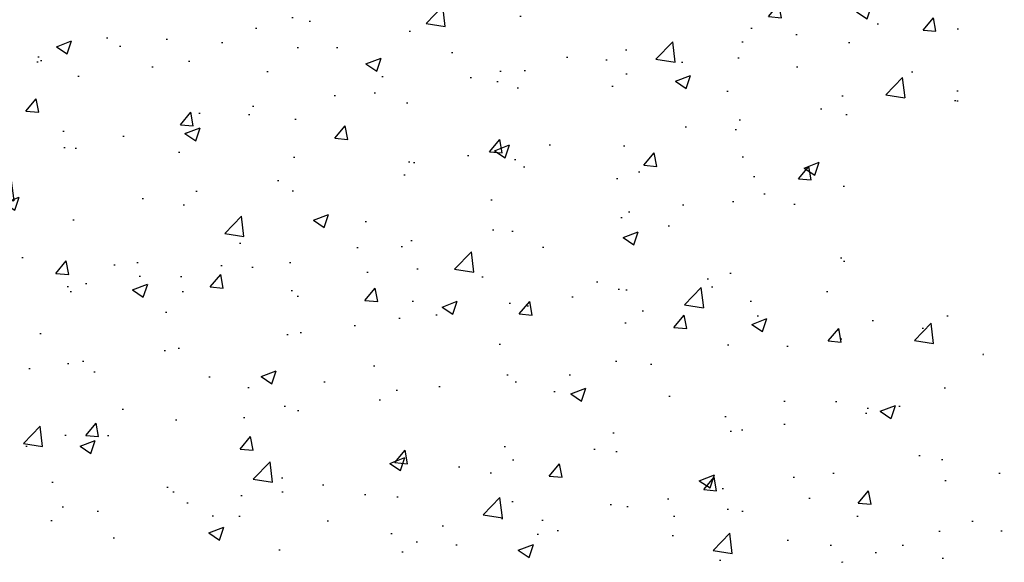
# Model space of a CAD drawing. Header units: millimetres. Extents: x -378 to 2927, y -2262 to 346.
# Tile 10 of 14: x 2130 to 2588, y -2198 to -1946. Entities that reach past the tile are written whole.
import ezdxf

# ---------------------------------------------------------------- set-up
doc = ezdxf.new("R2010")
doc.units = ezdxf.units.MM
doc.layers.add('S-SECT-PATT', color=1, linetype='Continuous')

msp = doc.modelspace()

# ---------------------------------------------------------------- hatches: boundary and pattern name
at = {"layer": 'S-SECT-PATT'}
h = msp.add_hatch(dxfattribs=at)
h.set_pattern_fill('AR-CONC', color=256, scale=10)
h.set_pattern_definition([(50, (-24206.82, -4568.566), (71.72602, -6.27521), [7.5, -82.5]), (355, (-24206.82, -4568.566), (-13.87513, 75.21921), [6, -66]), (100.45144, (-24200.84, -4569.09), (57.85088, 68.944), [6.37402, -70.11421]), (46.1842, (-24206.82, -4548.57), (106.72413, -16.55193), [11.25, -123.75]), (96.63564, (-24197.92, -4549.95), (93.4662, 97.41186), [9.56103, -105.17138]), (351.18416, (-24206.82, -4548.57), (93.4662, 97.41186), [9, -99]), (21, (-24196.82, -4553.566), (59.6907, -40.26189), [7.5, -82.5]), (326, (-24196.82, -4553.566), (24.33153, 72.515), [6, -66]), (71.45144, (-24191.84, -4556.92), (84.02224, 32.25312), [6.37402, -70.11421]), (37.5, (-24206.818, -4568.566), (1.215986, 33.289385), [0, -65.2, 0, -67, 0, -66.25]), (7.5, (-24206.818, -4568.566), (26.306954, 39.44117), [0, -38.2, 0, -63.7, 0, -25.25]), (327.5, (-24229.118, -4568.566), (53.382244, -2.255487), [0, -25, 0, -78, 0, -103.5]), (317.5, (-24239.12, -4568.566), (58.31862, 10.0105), [0, -32.5, 0, -51.8, 0, -73.5])])
h.paths.add_polyline_path([(2587.57, -1939.12), (2587.57, -1901.12), (2587.57, -1880.37), (2397.57, -1880.37), (2397.57, -2197.87), (2587.57, -2197.87), (2587.57, -2139.12), (2574.57, -2088.12), (2562.57, -2088.12), (2562.57, -2082.12), (2523.8, -2082.12), (2523.8, -1996.12), (2562.57, -1996.12), (2562.57, -1990.12), (2574.57, -1990.12)])
h.paths.add_polyline_path([(2397.57, -1880.37), (2346.57, -1880.37), (2346.57, -2197.87), (2397.57, -2197.87)])
h.paths.add_polyline_path([(2346.57, -1880.37), (2295.57, -1880.37), (2295.57, -2197.87), (2346.57, -2197.87)])
h.paths.add_polyline_path([(2295.57, -1880.37), (2156.82, -1880.37, 0.314251), (2149.07, -1888.12), (2149.07, -1892.87), (1987.58, -1892.87), (1987.58, -2042.87), (1978.07, -2042.87), (1978.07, -2197.87), (2295.57, -2197.87)])

doc.saveas('drawing.dxf')
